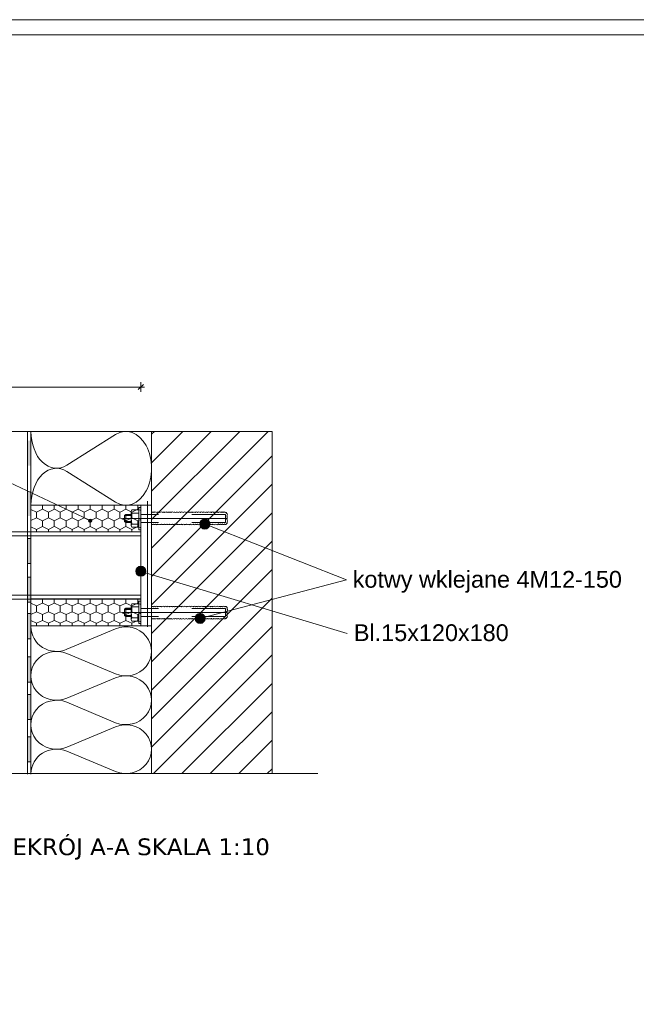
# Model space of a CAD drawing. Extents: x 5465377 to 5465550, y 5925276 to 5925338.
# Tile 126 of 182: x 5465437.52 to 5465439.36, y 5925320.52 to 5925323.46. Entities that reach past the tile are written whole.
import ezdxf

# ---------------------------------------------------------------- set-up
doc = ezdxf.new("R2010")
doc.units = 0
doc.header["$MEASUREMENT"] = 0
for name, pattern in [('_DASHED', [1128.888893, 564.444447, -564.444447]), ('ACAD_ISO10W100', [18, 12, -3, 0, -3]), ('Dashed', [0.1, 0.05, -0.05])]:
    doc.linetypes.add(name, pattern=pattern)
for name, color, linetype, lineweight in [('_ARCH_Projekt_Nr_pióra__141_Nr_Pióra__1', 7, 'Continuous', 13), ('_ARCH_Projekt_Nr_pióra__141_Nr_Pióra__141', 7, 'Continuous', 0), ('_ARCH_Projekt_Nr_pióra__141_Nr_Pióra__142', 7, 'Continuous', 18), ('_ARCH_Projekt_Nr_pióra__141_Nr_Pióra__7', 7, 'Continuous', 35), ('_ARCH_Projekt_Nr_pióra__1_Nr_Pióra__141', 7, 'Continuous', 0), ('_Arch_rynny_Nr_pióra__141_Nr_Pióra__141', 7, 'Continuous', 0), ('_cienka_Nr_pióra__141_Nr_Pióra__141', 7, 'Continuous', 0), ('_cienka_Nr_pióra__167_Nr_Pióra__141', 7, 'Continuous', 0), ('_Elektryka_mapa_opis_Nr_pióra__141_Nr_Pióra__141', 7, 'Continuous', 0), ('_odnośnik_Nr_pióra__141_Nr_Pióra__141', 7, 'Continuous', 0), ('_odnośnik_Nr_pióra__254_Nr_Pióra__141', 7, 'Continuous', 0), ('_przerywana_Nr_pióra__141_Nr_Pióra__141', 7, 'Continuous', 0), ('_przerywana_Nr_pióra__254_Nr_Pióra__141', 7, 'Continuous', 0), ('_stal_Nr_pióra__141_Nr_Pióra__141', 7, 'Continuous', 0), ('Opisy - Etykiety_Nr_pióra__141_Nr_Pióra__141', 7, 'Continuous', 0), ('Opisy - Etykiety_Nr_pióra__1_Nr_Pióra__141', 7, 'Continuous', 0), ('Opisy - Etykiety_Nr_Pióra__7', 7, 'Continuous', 35), ('Opisy - Etykiety_Nr_pióra__7_Nr_Pióra__7', 7, 'Continuous', 35), ('tabelki_Nr_pióra__7_Nr_pióra__141_Nr_Pióra__7', 7, 'Continuous', 35), ('WM_Nr_pióra__141_Nr_Pióra__141', 7, 'Continuous', 0), ('Wymiarowanie - Ogolne_Nr_Pióra__141', 7, 'Continuous', 0), ('zzz_elewacje_Nr_pióra__141_Nr_Pióra__141', 7, 'Continuous', 0)]:
    doc.layers.add(name, color=color, linetype=linetype, lineweight=lineweight)
doc.layers.add('Wymiarowanie - Ogolne', color=7, linetype='Continuous')
doc.styles.add('GENERATED_STYLE_1', font='arial.ttf')
doc.styles.add('GENERATED_STYLE_4', font='arial.ttf')
doc.styles.add('GENERATED_STYLE_5', font='txt')
doc.styles.add('GENERATED_STYLE_6', font='verdana.ttf')
doc.dimstyles.new('GENERATED_STYLE__6', dxfattribs={"dimtxt": 0.025, "dimasz": 0.01444, "dimexe": 0.18, "dimexo": 0, "dimgap": 0.09, "dimtad": 1, "dimtih": 1, "dimtoh": 1, "dimdec": 0, "dimlfac": 100, "dimzin": 0, "dimdsep": 46, "dimtxsty": 'GENERATED_STYLE_5', "dimblk": 'ARROWHEAD_6', "dimblk1": 'ARROWHEAD_6', "dimblk2": 'ARROWHEAD_6', "dimcen": 0.09, "dimclrd": 256, "dimclre": 256, "dimclrt": 256, "dimazin": 0, "dimtfac": 1, "dimtdec": 4, "dimtmove": 0, "dimatfit": 3, "dimfxl": 0, "dimtolj": 1, "dimtzin": 0, "dimarcsym": 0})

# ---------------------------------------------------------------- blocks, each defined once
blk = doc.blocks.new('*D461', base_point=(5464021.3307, 5925651.4736))
at = {"layer": 'Wymiarowanie - Ogolne_Nr_Pióra__141', "linetype": 'Continuous'}
for p, q in [((5465434.8911, 5925322.3616), (5465434.9025, 5925322.3616)), ((5465434.9101, 5925322.3692), (5465434.8949, 5925322.354)), ((5465434.9025, 5925322.3474), (5465434.9025, 5925322.3759)), ((5465434.9025, 5925322.3616), (5465437.8776, 5925322.3616)), ((5465437.87, 5925322.354), (5465437.8852, 5925322.3692)), ((5465437.8776, 5925322.3474), (5465437.8776, 5925322.3759)), ((5465437.8776, 5925322.3616), (5465437.889, 5925322.3616))]:
    blk.add_line(p, q, dxfattribs=at)
at = {"layer": 'Wymiarowanie - Ogolne_Nr_Pióra__141', "insert": (5465436.3616, 5925322.3916), "char_height": 0.025, "attachment_point": 1, "style": 'GENERATED_STYLE_4'}
blk.add_mtext('{142}', dxfattribs=at)
blk = doc.blocks.new('ARROWHEAD_6')
at = {"linetype": 'Continuous'}
for p, q in [((0, 0), (-1, 0)), ((-0.5, -0.5), (0.5, 0.5))]:
    blk.add_line(p, q, dxfattribs=at)

msp = doc.modelspace()

# ---------------------------------------------------------------- hatches: boundary and pattern name
at = {"layer": '_ARCH_Projekt_Nr_pióra__141_Nr_Pióra__1', "linetype": 'Continuous'}
h = msp.add_hatch(dxfattribs=at)
h.set_pattern_fill('_common_brick_kopia__2_', color=256, style=0, pattern_type=2)
h.set_pattern_definition([(45.000001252, (5664495.46627, 6140137.54822), (-0.042426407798, 0.042426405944), [])])
h.paths.add_polyline_path([(5465437.9096, 5925321.2084), (5465438.2696, 5925321.2084), (5465438.2696, 5925321.8694), (5465438.2696, 5925322.2294), (5465437.9096, 5925322.2294)], flags=0)
at = {"layer": '_ARCH_Projekt_Nr_pióra__141_Nr_Pióra__7', "linetype": 'Continuous'}
for points in [[(5465437.5496, 5925322.2019), (5465437.5396, 5925322.2019), (5465437.5396, 5925322.127), (5465437.5496, 5925322.127)], [(5465437.5496, 5925322.052), (5465437.5396, 5925322.052), (5465437.5396, 5925321.9771), (5465437.5496, 5925321.9771)], [(5465437.5496, 5925321.91), (5465437.5396, 5925321.91), (5465437.5396, 5925321.8351), (5465437.5496, 5925321.8351)], [(5465437.5496, 5925321.7945), (5465437.5396, 5925321.7945), (5465437.5396, 5925321.7196), (5465437.5496, 5925321.7196)], [(5465437.5496, 5925321.6858), (5465437.5396, 5925321.6858), (5465437.5396, 5925321.6109), (5465437.5496, 5925321.6109)], [(5465437.5496, 5925321.5564), (5465437.5396, 5925321.5564), (5465437.5396, 5925321.4815), (5465437.5496, 5925321.4815)], [(5465437.5496, 5925321.4447), (5465437.5396, 5925321.4447), (5465437.5396, 5925321.3698), (5465437.5496, 5925321.3698)], [(5465437.5496, 5925321.3183), (5465437.5396, 5925321.3183), (5465437.5396, 5925321.2434), (5465437.5496, 5925321.2434)]]:
    msp.add_hatch(color=256, dxfattribs=at).paths.add_polyline_path(points, flags=0)
at = {"layer": '_Elektryka_mapa_opis_Nr_pióra__141_Nr_Pióra__141', "linetype": 'Continuous'}
h = msp.add_hatch(dxfattribs=at)
h.set_pattern_fill('Styropian2', color=256, style=0, pattern_type=2)
h.set_pattern_definition([(90, (5465437.58387, 5925321.99735), (-0.0356325, 0), [0.0172927, -0.0345854]), (90, (5465437.566053, 5925322.02329), (-0.0356325, 0), [0.0172927, -0.0345854]), (154.112, (5465437.58387, 5925322.014643), (0.0178162, 0.025939), [0.0198035, -0.039607]), (154.112, (5465437.548236, 5925322.014643), (0.0178162, 0.025939), [0.0198035, -0.039607]), (-154.112, (5465437.58387, 5925321.99735), (-0.0178162, 0.025939), [0.0198035, -0.039607]), (-154.112, (5465437.548236, 5925321.99735), (-0.0178162, 0.025939), [0.0198035, -0.039607])])
h.paths.add_polyline_path([(5465437.5496, 5925322.0095), (5465437.5496, 5925321.9295), (5465437.8776, 5925321.9295), (5465437.8776, 5925322.0095)], flags=0)
h = msp.add_hatch(dxfattribs=at)
h.set_pattern_fill('Styropian2', color=256, style=0, pattern_type=2)
h.set_pattern_definition([(90, (5465437.58387, 5925321.71735), (-0.0356325, 0), [0.0172927, -0.0345854]), (90, (5465437.566053, 5925321.74329), (-0.0356325, 0), [0.0172927, -0.0345854]), (154.112, (5465437.58387, 5925321.734644), (0.0178162, 0.025939), [0.0198035, -0.039607]), (154.112, (5465437.548236, 5925321.734644), (0.0178162, 0.025939), [0.0198035, -0.039607]), (-154.112, (5465437.58387, 5925321.71735), (-0.0178162, 0.025939), [0.0198035, -0.039607]), (-154.112, (5465437.548236, 5925321.71735), (-0.0178162, 0.025939), [0.0198035, -0.039607])])
h.paths.add_polyline_path([(5465437.5496, 5925321.7295), (5465437.5496, 5925321.6495), (5465437.8776, 5925321.6495), (5465437.8776, 5925321.7295)], flags=0)
at = {"layer": 'Opisy - Etykiety_Nr_Pióra__7', "linetype": 'Continuous'}
for points in [[(5465437.7316, 5925321.9631), (5465437.7312, 5925321.965), (5465437.7301, 5925321.9666), (5465437.7285, 5925321.9677), (5465437.7266, 5925321.9681), (5465437.7246, 5925321.9677), (5465437.723, 5925321.9666), (5465437.7219, 5925321.965), (5465437.7216, 5925321.9631), (5465437.7219, 5925321.9612), (5465437.723, 5925321.9595), (5465437.7246, 5925321.9585), (5465437.7266, 5925321.9581), (5465437.7285, 5925321.9585), (5465437.7301, 5925321.9595), (5465437.7312, 5925321.9612)], [(5465438.0836, 5925321.953), (5465438.0824, 5925321.9588), (5465438.0792, 5925321.9636), (5465438.0743, 5925321.9669), (5465438.0686, 5925321.968), (5465438.0628, 5925321.9669), (5465438.058, 5925321.9636), (5465438.0547, 5925321.9588), (5465438.0536, 5925321.953), (5465438.0547, 5925321.9473), (5465438.058, 5925321.9424), (5465438.0628, 5925321.9392), (5465438.0686, 5925321.938), (5465438.0743, 5925321.9392), (5465438.0792, 5925321.9424), (5465438.0824, 5925321.9473)], [(5465438.0836, 5925321.953), (5465438.0824, 5925321.9588), (5465438.0792, 5925321.9636), (5465438.0743, 5925321.9669), (5465438.0686, 5925321.968), (5465438.0628, 5925321.9669), (5465438.058, 5925321.9636), (5465438.0547, 5925321.9588), (5465438.0536, 5925321.953), (5465438.0547, 5925321.9473), (5465438.058, 5925321.9424), (5465438.0628, 5925321.9392), (5465438.0686, 5925321.938), (5465438.0743, 5925321.9392), (5465438.0792, 5925321.9424), (5465438.0824, 5925321.9473)], [(5465437.8926, 5925321.8121), (5465437.8915, 5925321.8178), (5465437.8882, 5925321.8227), (5465437.8834, 5925321.8259), (5465437.8776, 5925321.8271), (5465437.8719, 5925321.8259), (5465437.867, 5925321.8227), (5465437.8638, 5925321.8178), (5465437.8626, 5925321.8121), (5465437.8638, 5925321.8063), (5465437.867, 5925321.8015), (5465437.8719, 5925321.7982), (5465437.8776, 5925321.7971), (5465437.8834, 5925321.7982), (5465437.8882, 5925321.8015), (5465437.8915, 5925321.8063)], [(5465437.8926, 5925321.8121), (5465437.8915, 5925321.8178), (5465437.8882, 5925321.8227), (5465437.8834, 5925321.8259), (5465437.8776, 5925321.8271), (5465437.8719, 5925321.8259), (5465437.867, 5925321.8227), (5465437.8638, 5925321.8178), (5465437.8626, 5925321.8121), (5465437.8638, 5925321.8063), (5465437.867, 5925321.8015), (5465437.8719, 5925321.7982), (5465437.8776, 5925321.7971), (5465437.8834, 5925321.7982), (5465437.8882, 5925321.8015), (5465437.8915, 5925321.8063)], [(5465438.0695, 5925321.6716), (5465438.0683, 5925321.6774), (5465438.0651, 5925321.6822), (5465438.0602, 5925321.6855), (5465438.0545, 5925321.6866), (5465438.0487, 5925321.6855), (5465438.0439, 5925321.6822), (5465438.0406, 5925321.6774), (5465438.0395, 5925321.6716), (5465438.0406, 5925321.6659), (5465438.0439, 5925321.661), (5465438.0487, 5925321.6578), (5465438.0545, 5925321.6566), (5465438.0602, 5925321.6578), (5465438.0651, 5925321.661), (5465438.0683, 5925321.6659)], [(5465438.0695, 5925321.6716), (5465438.0683, 5925321.6774), (5465438.0651, 5925321.6822), (5465438.0602, 5925321.6855), (5465438.0545, 5925321.6866), (5465438.0487, 5925321.6855), (5465438.0439, 5925321.6822), (5465438.0406, 5925321.6774), (5465438.0395, 5925321.6716), (5465438.0406, 5925321.6659), (5465438.0439, 5925321.661), (5465438.0487, 5925321.6578), (5465438.0545, 5925321.6566), (5465438.0602, 5925321.6578), (5465438.0651, 5925321.661), (5465438.0683, 5925321.6659)]]:
    msp.add_hatch(color=256, dxfattribs=at).paths.add_polyline_path(points, flags=0)

# ---------------------------------------------------------------- linework, layer by layer
at = {"layer": '_ARCH_Projekt_Nr_pióra__141_Nr_Pióra__141', "linetype": 'Continuous', "flags": 128}
for points in [[(5465437.5496, 5925321.91), (5465437.5496, 5925321.8351), (5465437.5396, 5925321.8351), (5465437.5396, 5925321.91)], [(5465437.5496, 5925321.7945), (5465437.5496, 5925321.7196), (5465437.5396, 5925321.7196), (5465437.5396, 5925321.7945)], [(5465437.5496, 5925321.6858), (5465437.5496, 5925321.6109), (5465437.5396, 5925321.6109), (5465437.5396, 5925321.6858)], [(5465437.5496, 5925321.5564), (5465437.5496, 5925321.4815), (5465437.5396, 5925321.4815), (5465437.5396, 5925321.5564)], [(5465437.5496, 5925321.4447), (5465437.5496, 5925321.3698), (5465437.5396, 5925321.3698), (5465437.5396, 5925321.4447)], [(5465437.5496, 5925321.3183), (5465437.5496, 5925321.2434), (5465437.5396, 5925321.2434), (5465437.5396, 5925321.3183)]]:
    msp.add_lwpolyline(points, close=True, dxfattribs=at)
at = {"layer": '_ARCH_Projekt_Nr_pióra__141_Nr_Pióra__142', "linetype": 'Continuous', "flags": 128}
msp.add_lwpolyline([(5465437.9096, 5925321.2084), (5465438.2696, 5925321.2084), (5465438.2696, 5925321.8694), (5465438.2696, 5925322.2294), (5465437.9096, 5925322.2294)], close=True, dxfattribs=at)
at = {"layer": '_ARCH_Projekt_Nr_pióra__1_Nr_Pióra__141', "linetype": 'Continuous', "flags": 128}
msp.add_lwpolyline([(5465437.9096, 5925321.2084), (5465438.2696, 5925321.2084), (5465438.2696, 5925321.8694), (5465438.2696, 5925322.2294), (5465437.9096, 5925322.2294)], close=True, dxfattribs=at)
at = {"layer": '_Arch_rynny_Nr_pióra__141_Nr_Pióra__141', "linetype": 'Continuous'}
for p, q in [((5465437.8023, 5925322.2201), (5465437.6569, 5925322.1286)), ((5465437.6569, 5925322.1102), (5465437.8023, 5925322.0187)), ((5465437.8023, 5925321.6401), (5465437.6569, 5925321.5794)), ((5465437.6569, 5925321.5671), (5465437.8023, 5925321.5064)), ((5465437.8023, 5925321.4941), (5465437.6569, 5925321.4334)), ((5465437.6569, 5925321.4212), (5465437.8023, 5925321.3604)), ((5465437.8023, 5925321.3482), (5465437.6569, 5925321.2875)), ((5465437.6569, 5925321.2752), (5465437.8023, 5925321.2145))]:
    msp.add_line(p, q, dxfattribs=at)
for centre, major_axis, ratio, start_param, end_param in [((5465437.8331, 5925322.1194), (0, 0.11), 0.696302, 2.728799, 6.695979), ((5465437.6262, 5925322.2294), (0, 0.11), 0.696302, 1.570796, 3.554386), ((5465437.6262, 5925322.0095), (0, 0.11), 0.696302, 5.870393, 7.853982), ((5465437.6262, 5925321.6462), (-0.0766, 0), 0.953066, 0, 1.98359), ((5465437.8331, 5925321.5732), (-0.0766, 0), 0.953066, 1.158003, 5.125182), ((5465437.6262, 5925321.5003), (-0.0766, 0), 0.953066, 4.299596, 8.266775), ((5465437.8331, 5925321.4273), (-0.0766, 0), 0.953066, 1.158003, 5.125182), ((5465437.6262, 5925321.3543), (-0.0766, 0), 0.953066, 4.299596, 8.266775), ((5465437.8331, 5925321.2813), (-0.0766, 0), 0.953066, 1.158003, 5.125182), ((5465437.6262, 5925321.2084), (-0.0766, 0), 0.953066, 4.299596, 6.283185)]:
    msp.add_ellipse(centre, major_axis=major_axis, ratio=ratio, start_param=start_param, end_param=end_param, dxfattribs=at)
at = {"layer": '_cienka_Nr_pióra__141_Nr_Pióra__141', "linetype": 'Continuous'}
for p, q in [((5465437.4796, 5925322.2294), (5465437.9096, 5925322.2294)), ((5465437.9096, 5925321.4294), (5465437.9096, 5925321.2084))]:
    msp.add_line(p, q, dxfattribs=at)
at = {"layer": '_cienka_Nr_pióra__141_Nr_Pióra__141', "linetype": '_DASHED'}
msp.add_line((5465438.4062, 5925321.2084), (5465437.3024, 5925321.2084), dxfattribs=at)
at = {"layer": '_cienka_Nr_pióra__167_Nr_Pióra__141', "linetype": 'Continuous'}
for p, q in [((5465437.5496, 5925322.2294), (5465437.5496, 5925321.9294)), ((5465437.8976, 5925322.021), (5465437.8976, 5925321.6462)), ((5465437.5496, 5925321.7295), (5465437.5496, 5925321.2084))]:
    msp.add_line(p, q, dxfattribs=at)
at = {"layer": '_Elektryka_mapa_opis_Nr_pióra__141_Nr_Pióra__141', "linetype": 'Continuous', "flags": 128}
for points in [[(5465437.5496, 5925322.0095), (5465437.8776, 5925322.0095), (5465437.8776, 5925321.9295), (5465437.5496, 5925321.9295)], [(5465437.5496, 5925321.7295), (5465437.8776, 5925321.7295), (5465437.8776, 5925321.6495), (5465437.5496, 5925321.6495)]]:
    msp.add_lwpolyline(points, close=True, dxfattribs=at)
at = {"layer": '_odnośnik_Nr_pióra__141_Nr_Pióra__141', "linetype": 'Continuous'}
for p, q in [((5465437.8328, 5925321.9814), (5465437.8291, 5925321.9784)), ((5465437.8291, 5925321.9784), (5465437.8291, 5925321.9604)), ((5465437.8291, 5925321.9784), (5465437.849, 5925321.9784)), ((5465437.8328, 5925321.9814), (5465437.8328, 5925321.9574)), ((5465437.8328, 5925321.9814), (5465437.849, 5925321.9814)), ((5465437.849, 5925321.9908), (5465437.849, 5925321.9481)), ((5465437.8511, 5925321.9953), (5465437.8715, 5925321.9953)), ((5465437.8715, 5925321.986), (5465437.8511, 5925321.986)), ((5465437.8328, 5925321.9574), (5465437.8291, 5925321.9604)), ((5465437.8291, 5925321.9604), (5465437.849, 5925321.9604)), ((5465437.8328, 5925321.9574), (5465437.849, 5925321.9574)), ((5465437.8714, 5925321.9529), (5465437.8511, 5925321.9529)), ((5465437.8511, 5925321.9436), (5465437.8714, 5925321.9436)), ((5465437.849, 5925321.6681), (5465437.849, 5925321.7108)), ((5465437.8511, 5925321.7153), (5465437.8714, 5925321.7153)), ((5465437.8714, 5925321.706), (5465437.8511, 5925321.706)), ((5465437.8328, 5925321.7015), (5465437.8291, 5925321.6985)), ((5465437.8291, 5925321.6805), (5465437.8291, 5925321.6985)), ((5465437.8291, 5925321.6985), (5465437.849, 5925321.6985)), ((5465437.8328, 5925321.6775), (5465437.8291, 5925321.6805)), ((5465437.8291, 5925321.6805), (5465437.849, 5925321.6805)), ((5465437.8328, 5925321.6775), (5465437.8328, 5925321.7015)), ((5465437.8328, 5925321.7015), (5465437.849, 5925321.7015)), ((5465437.8328, 5925321.6775), (5465437.849, 5925321.6775)), ((5465437.8715, 5925321.6729), (5465437.8511, 5925321.6729)), ((5465437.8511, 5925321.6636), (5465437.8715, 5925321.6636))]:
    msp.add_line(p, q, dxfattribs=at)
at = {"layer": '_odnośnik_Nr_pióra__141_Nr_Pióra__141', "linetype": 'Dashed'}
for p, q in [((5465438.13, 5925321.9814), (5465437.8777, 5925321.9814)), ((5465438.13, 5925321.9814), (5465438.13, 5925321.9574)), ((5465438.13, 5925321.9574), (5465437.8777, 5925321.9574)), ((5465438.13, 5925321.7015), (5465437.8777, 5925321.7015)), ((5465438.13, 5925321.6775), (5465437.8777, 5925321.6775)), ((5465438.13, 5925321.6775), (5465438.13, 5925321.7015))]:
    msp.add_line(p, q, dxfattribs=at)
at = {"layer": '_odnośnik_Nr_pióra__141_Nr_Pióra__141', "linetype": 'Continuous', "flags": 128}
for points in [[(5465437.8715, 5925322.0028), (5465437.8715, 5925321.9361), (5465437.8776, 5925321.9361), (5465437.8776, 5925322.0028)], [(5465437.8715, 5925321.6561), (5465437.8715, 5925321.7228), (5465437.8776, 5925321.7228), (5465437.8776, 5925321.6561)]]:
    msp.add_lwpolyline(points, close=True, dxfattribs=at)
for points in [[(5465437.9096, 5925321.9523, 0.434465), (5465437.9151, 5925321.953, 0.520567), (5465437.9218, 5925321.953, 0.520567), (5465437.9289, 5925321.953, 0.520567), (5465437.9343, 5925321.953, 0.520567), (5465437.9395, 5925321.953, 0.402295), (5465437.9483, 5925321.953, 0.520567), (5465437.9552, 5925321.953, 0.520567), (5465437.9619, 5925321.953, 0.520567), (5465437.967, 5925321.953, 0.520567), (5465437.9726, 5925321.953, 0.520567), (5465437.9784, 5925321.953, 0.390562), (5465437.9864, 5925321.953, 0.520567), (5465437.9915, 5925321.953, 0.520567), (5465437.9977, 5925321.953, 0.520567), (5465438.0048, 5925321.953, 0.405368), (5465438.0139, 5925321.953, 0.520567), (5465438.019, 5925321.953, 0.520567), (5465438.026, 5925321.953, 0.520567), (5465438.0335, 5925321.953, 0.520567), (5465438.0412, 5925321.953, 0.520567), (5465438.0473, 5925321.953, 0.520567), (5465438.0551, 5925321.953, 0.520567), (5465438.0625, 5925321.953, 0.520567), (5465438.0686, 5925321.953, 0.520567), (5465438.0743, 5925321.953, 0.520567), (5465438.0795, 5925321.953, 0.520567), (5465438.0868, 5925321.953, 0.520567), (5465438.0929, 5925321.953, 0.520567), (5465438.1002, 5925321.953, 0.414373), (5465438.11, 5925321.9532, 0.520567), (5465438.1155, 5925321.9532, 0.520567), (5465438.121, 5925321.9532, 0.520567), (5465438.1283, 5925321.9532, 0.520567), (5465438.1338, 5925321.9532, 0.537126), (5465438.1342, 5925321.9585, 0.520567), (5465438.1342, 5925321.9665, 0.520567), (5465438.1342, 5925321.9717, 0.520567), (5465438.1342, 5925321.9778, 0.508103), (5465438.1342, 5925321.9849, 0.520567), (5465438.13, 5925321.9875, 0.520567), (5465438.1238, 5925321.9875, 0.520567), (5465438.1177, 5925321.9875, 0.520567), (5465438.1099, 5925321.9875, 0.520567), (5465438.1041, 5925321.9875, 0.391415), (5465438.096, 5925321.9873, 0.520567), (5465438.0884, 5925321.9873, 0.520567), (5465438.0831, 5925321.9873, 0.520567), (5465438.0763, 5925321.9873, 0.520567), (5465438.0698, 5925321.9873, 0.520567), (5465438.0623, 5925321.9873, 0.520567), (5465438.0545, 5925321.9873, 0.520567), (5465438.0472, 5925321.9873, 0.520567), (5465438.0395, 5925321.9873, 0.520567), (5465438.0331, 5925321.9873, 0.520567), (5465438.0266, 5925321.9873, 0.520567), (5465438.0206, 5925321.9873, 0.520567), (5465438.0133, 5925321.9873, 0.409157), (5465438.004, 5925321.9873, 0.520567), (5465437.9964, 5925321.9873, 0.520567), (5465437.9891, 5925321.9873, 0.39645), (5465437.9807, 5925321.9873, 0.520567), (5465437.9753, 5925321.9873, 0.520567), (5465437.9681, 5925321.9873, 0.520567), (5465437.9621, 5925321.9873, 0.520567), (5465437.9566, 5925321.9873, 0.520567), (5465437.9498, 5925321.9873, 0.520567), (5465437.9433, 5925321.9873, 0.401147), (5465437.9345, 5925321.9873, 0.520567), (5465437.9286, 5925321.9873, 0.520567), (5465437.9233, 5925321.9873, 0.520567), (5465437.9165, 5925321.9873, 0.520567), (5465437.9105, 5925321.9873, 0.097834), (5465437.9096, 5925321.9881)], [(5465437.9096, 5925321.7066, -0.434465), (5465437.9151, 5925321.7059, -0.520567), (5465437.9218, 5925321.7059, -0.520567), (5465437.9289, 5925321.7059, -0.520567), (5465437.9343, 5925321.7059, -0.520567), (5465437.9395, 5925321.7059, -0.402295), (5465437.9483, 5925321.7059, -0.520567), (5465437.9552, 5925321.7059, -0.520567), (5465437.9619, 5925321.7059, -0.520567), (5465437.967, 5925321.7059, -0.520567), (5465437.9726, 5925321.7059, -0.520567), (5465437.9784, 5925321.7059, -0.390562), (5465437.9864, 5925321.7059, -0.520567), (5465437.9915, 5925321.7059, -0.520567), (5465437.9977, 5925321.7059, -0.520567), (5465438.0048, 5925321.7059, -0.405368), (5465438.0139, 5925321.7059, -0.520567), (5465438.019, 5925321.7059, -0.520567), (5465438.026, 5925321.7059, -0.520567), (5465438.0335, 5925321.7059, -0.520567), (5465438.0412, 5925321.7059, -0.520567), (5465438.0473, 5925321.7059, -0.520567), (5465438.0551, 5925321.7059, -0.520567), (5465438.0625, 5925321.7059, -0.520567), (5465438.0686, 5925321.7059, -0.520567), (5465438.0743, 5925321.7059, -0.520567), (5465438.0795, 5925321.7059, -0.520567), (5465438.0868, 5925321.7059, -0.520567), (5465438.0929, 5925321.7059, -0.520567), (5465438.1002, 5925321.7059, -0.414373), (5465438.11, 5925321.7057, -0.520567), (5465438.1155, 5925321.7057, -0.520567), (5465438.121, 5925321.7057, -0.520567), (5465438.1283, 5925321.7057, -0.520567), (5465438.1338, 5925321.7057, -0.537126), (5465438.1342, 5925321.7004, -0.520567), (5465438.1342, 5925321.6924, -0.520567), (5465438.1342, 5925321.6872, -0.520567), (5465438.1342, 5925321.6811, -0.508103), (5465438.1342, 5925321.674, -0.520567), (5465438.13, 5925321.6714, -0.520567), (5465438.1238, 5925321.6714, -0.520567), (5465438.1177, 5925321.6714, -0.520567), (5465438.1099, 5925321.6714, -0.520567), (5465438.1041, 5925321.6714, -0.391415), (5465438.096, 5925321.6716, -0.520567), (5465438.0884, 5925321.6716, -0.520567), (5465438.0831, 5925321.6716, -0.520567), (5465438.0763, 5925321.6716, -0.520567), (5465438.0698, 5925321.6716, -0.520567), (5465438.0623, 5925321.6716, -0.520567), (5465438.0545, 5925321.6716, -0.520567), (5465438.0472, 5925321.6716, -0.520567), (5465438.0395, 5925321.6716, -0.520567), (5465438.0331, 5925321.6716, -0.520567), (5465438.0266, 5925321.6716, -0.520567), (5465438.0206, 5925321.6716, -0.520567), (5465438.0133, 5925321.6716, -0.409157), (5465438.004, 5925321.6716, -0.520567), (5465437.9964, 5925321.6716, -0.520567), (5465437.9891, 5925321.6716, -0.39645), (5465437.9807, 5925321.6716, -0.520567), (5465437.9753, 5925321.6716, -0.520567), (5465437.9681, 5925321.6716, -0.520567), (5465437.9621, 5925321.6716, -0.520567), (5465437.9566, 5925321.6716, -0.520567), (5465437.9498, 5925321.6716, -0.520567), (5465437.9433, 5925321.6716, -0.401147), (5465437.9345, 5925321.6716, -0.520567), (5465437.9286, 5925321.6716, -0.520567), (5465437.9233, 5925321.6716, -0.520567), (5465437.9165, 5925321.6716, -0.520567), (5465437.9105, 5925321.6716, -0.097834), (5465437.9096, 5925321.6708)]]:
    msp.add_lwpolyline(points, format="xyb", dxfattribs=at)
at = {"layer": '_odnośnik_Nr_pióra__141_Nr_Pióra__141', "linetype": 'Continuous'}
for centre, radius, start, end in [((5465437.855, 5925321.9907), 0.00608, 130.3106, 229.6894), ((5465437.9144, 5925321.9694), 0.0654, 165.3162, 194.6706), ((5465437.855, 5925321.9482), 0.00608, 130.3106, 229.6894), ((5465437.855, 5925321.7107), 0.00608, 130.3106, 229.6894), ((5465437.9144, 5925321.6895), 0.0654, 165.3294, 194.6838), ((5465437.855, 5925321.6682), 0.00608, 130.3106, 229.6894)]:
    msp.add_arc(centre, radius, start, end, dxfattribs=at)
at = {"layer": '_odnośnik_Nr_pióra__254_Nr_Pióra__141', "linetype": 'Continuous'}
for p, q in [((5465437.8328, 5925321.9814), (5465437.8291, 5925321.9784)), ((5465437.8291, 5925321.9784), (5465437.849, 5925321.9784)), ((5465437.8291, 5925321.9784), (5465437.8291, 5925321.9604)), ((5465437.8328, 5925321.9814), (5465437.849, 5925321.9814)), ((5465437.8328, 5925321.9814), (5465437.8328, 5925321.9574)), ((5465437.849, 5925321.9908), (5465437.849, 5925321.9481)), ((5465437.8511, 5925321.9953), (5465437.8715, 5925321.9953)), ((5465437.8715, 5925321.986), (5465437.8511, 5925321.986)), ((5465437.8291, 5925321.9604), (5465437.849, 5925321.9604)), ((5465437.8328, 5925321.9574), (5465437.8291, 5925321.9604)), ((5465437.8328, 5925321.9574), (5465437.849, 5925321.9574)), ((5465437.8714, 5925321.9529), (5465437.8511, 5925321.9529)), ((5465437.8511, 5925321.9436), (5465437.8714, 5925321.9436)), ((5465437.849, 5925321.6681), (5465437.849, 5925321.7108)), ((5465437.8511, 5925321.7153), (5465437.8714, 5925321.7153)), ((5465437.8714, 5925321.706), (5465437.8511, 5925321.706)), ((5465437.8328, 5925321.7016), (5465437.8291, 5925321.6986)), ((5465437.8291, 5925321.6986), (5465437.849, 5925321.6986)), ((5465437.8291, 5925321.6806), (5465437.8291, 5925321.6986)), ((5465437.8291, 5925321.6806), (5465437.849, 5925321.6806)), ((5465437.8328, 5925321.6776), (5465437.8291, 5925321.6806)), ((5465437.8328, 5925321.7016), (5465437.849, 5925321.7016)), ((5465437.8328, 5925321.6776), (5465437.8328, 5925321.7016)), ((5465437.8328, 5925321.6776), (5465437.849, 5925321.6776)), ((5465437.8715, 5925321.6729), (5465437.8511, 5925321.6729)), ((5465437.8511, 5925321.6636), (5465437.8715, 5925321.6636))]:
    msp.add_line(p, q, dxfattribs=at)
at = {"layer": '_odnośnik_Nr_pióra__254_Nr_Pióra__141', "linetype": 'Dashed'}
for p, q in [((5465438.13, 5925321.9814), (5465437.8777, 5925321.9814)), ((5465438.13, 5925321.9814), (5465438.13, 5925321.9574)), ((5465438.13, 5925321.9574), (5465437.8777, 5925321.9574)), ((5465438.13, 5925321.7015), (5465437.8777, 5925321.7015)), ((5465438.13, 5925321.6775), (5465437.8777, 5925321.6775)), ((5465438.13, 5925321.6775), (5465438.13, 5925321.7015))]:
    msp.add_line(p, q, dxfattribs=at)
at = {"layer": '_odnośnik_Nr_pióra__254_Nr_Pióra__141', "linetype": 'Continuous', "flags": 128}
for points in [[(5465437.8715, 5925322.0028), (5465437.8715, 5925321.9361), (5465437.8776, 5925321.9361), (5465437.8776, 5925322.0028)], [(5465437.8715, 5925321.6561), (5465437.8715, 5925321.7228), (5465437.8776, 5925321.7228), (5465437.8776, 5925321.6561)]]:
    msp.add_lwpolyline(points, close=True, dxfattribs=at)
for points in [[(5465437.9096, 5925321.9523, 0.434465), (5465437.9151, 5925321.9531, 0.520567), (5465437.9218, 5925321.9531, 0.520567), (5465437.9289, 5925321.9531, 0.520567), (5465437.9343, 5925321.9531, 0.520567), (5465437.9395, 5925321.9531, 0.402295), (5465437.9483, 5925321.9531, 0.520567), (5465437.9552, 5925321.9531, 0.520567), (5465437.9619, 5925321.9531, 0.520567), (5465437.967, 5925321.9531, 0.520567), (5465437.9726, 5925321.9531, 0.520567), (5465437.9784, 5925321.9531, 0.390562), (5465437.9864, 5925321.9531, 0.520567), (5465437.9915, 5925321.9531, 0.520567), (5465437.9977, 5925321.9531, 0.520567), (5465438.0048, 5925321.9531, 0.405368), (5465438.0139, 5925321.9531, 0.520567), (5465438.019, 5925321.9531, 0.520567), (5465438.026, 5925321.9531, 0.520567), (5465438.0335, 5925321.9531, 0.520567), (5465438.0412, 5925321.9531, 0.520567), (5465438.0473, 5925321.9531, 0.520567), (5465438.0551, 5925321.9531, 0.520567), (5465438.0625, 5925321.9531, 0.520567), (5465438.0686, 5925321.9531, 0.520567), (5465438.0743, 5925321.9531, 0.520567), (5465438.0795, 5925321.9531, 0.520567), (5465438.0868, 5925321.9531, 0.520567), (5465438.0929, 5925321.9531, 0.520567), (5465438.1002, 5925321.9531, 0.414373), (5465438.11, 5925321.9532, 0.520567), (5465438.1155, 5925321.9532, 0.520567), (5465438.121, 5925321.9532, 0.520567), (5465438.1283, 5925321.9532, 0.520567), (5465438.1338, 5925321.9532, 0.537126), (5465438.1342, 5925321.9586, 0.520567), (5465438.1342, 5925321.9666, 0.520567), (5465438.1342, 5925321.9717, 0.520567), (5465438.1342, 5925321.9778, 0.508103), (5465438.1342, 5925321.9849, 0.520567), (5465438.13, 5925321.9875, 0.520567), (5465438.1238, 5925321.9875, 0.520567), (5465438.1177, 5925321.9875, 0.520567), (5465438.1099, 5925321.9875, 0.520567), (5465438.1041, 5925321.9875, 0.391415), (5465438.096, 5925321.9873, 0.520567), (5465438.0884, 5925321.9873, 0.520567), (5465438.0831, 5925321.9873, 0.520567), (5465438.0763, 5925321.9873, 0.520567), (5465438.0698, 5925321.9873, 0.520567), (5465438.0623, 5925321.9873, 0.520567), (5465438.0545, 5925321.9873, 0.520567), (5465438.0472, 5925321.9873, 0.520567), (5465438.0395, 5925321.9873, 0.520567), (5465438.0331, 5925321.9873, 0.520567), (5465438.0266, 5925321.9873, 0.520567), (5465438.0206, 5925321.9873, 0.520567), (5465438.0133, 5925321.9873, 0.409157), (5465438.004, 5925321.9873, 0.520567), (5465437.9964, 5925321.9873, 0.520567), (5465437.9891, 5925321.9873, 0.39645), (5465437.9807, 5925321.9873, 0.520567), (5465437.9753, 5925321.9873, 0.520567), (5465437.9681, 5925321.9873, 0.520567), (5465437.9621, 5925321.9873, 0.520567), (5465437.9566, 5925321.9873, 0.520567), (5465437.9498, 5925321.9873, 0.520567), (5465437.9433, 5925321.9873, 0.401147), (5465437.9345, 5925321.9873, 0.520567), (5465437.9286, 5925321.9873, 0.520567), (5465437.9233, 5925321.9873, 0.520567), (5465437.9165, 5925321.9873, 0.520567), (5465437.9105, 5925321.9873, 0.097834), (5465437.9096, 5925321.9882)], [(5465437.9096, 5925321.7067, -0.434465), (5465437.9151, 5925321.7059, -0.520567), (5465437.9218, 5925321.7059, -0.520567), (5465437.9289, 5925321.7059, -0.520567), (5465437.9343, 5925321.7059, -0.520567), (5465437.9395, 5925321.7059, -0.402295), (5465437.9483, 5925321.7059, -0.520567), (5465437.9552, 5925321.7059, -0.520567), (5465437.9619, 5925321.7059, -0.520567), (5465437.967, 5925321.7059, -0.520567), (5465437.9726, 5925321.7059, -0.520567), (5465437.9784, 5925321.7059, -0.390562), (5465437.9864, 5925321.7059, -0.520567), (5465437.9915, 5925321.7059, -0.520567), (5465437.9977, 5925321.7059, -0.520567), (5465438.0048, 5925321.7059, -0.405368), (5465438.0139, 5925321.7059, -0.520567), (5465438.019, 5925321.7059, -0.520567), (5465438.026, 5925321.7059, -0.520567), (5465438.0335, 5925321.7059, -0.520567), (5465438.0412, 5925321.7059, -0.520567), (5465438.0473, 5925321.7059, -0.520567), (5465438.0551, 5925321.7059, -0.520567), (5465438.0625, 5925321.7059, -0.520567), (5465438.0686, 5925321.7059, -0.520567), (5465438.0743, 5925321.7059, -0.520567), (5465438.0795, 5925321.7059, -0.520567), (5465438.0868, 5925321.7059, -0.520567), (5465438.0929, 5925321.7059, -0.520567), (5465438.1002, 5925321.7059, -0.414373), (5465438.11, 5925321.7057, -0.520567), (5465438.1155, 5925321.7057, -0.520567), (5465438.121, 5925321.7057, -0.520567), (5465438.1283, 5925321.7057, -0.520567), (5465438.1338, 5925321.7057, -0.537126), (5465438.1342, 5925321.7004, -0.520567), (5465438.1342, 5925321.6924, -0.520567), (5465438.1342, 5925321.6872, -0.520567), (5465438.1342, 5925321.6811, -0.508103), (5465438.1342, 5925321.674, -0.520567), (5465438.13, 5925321.6715, -0.520567), (5465438.1238, 5925321.6715, -0.520567), (5465438.1177, 5925321.6715, -0.520567), (5465438.1099, 5925321.6715, -0.520567), (5465438.1041, 5925321.6715, -0.391415), (5465438.096, 5925321.6716, -0.520567), (5465438.0884, 5925321.6716, -0.520567), (5465438.0831, 5925321.6716, -0.520567), (5465438.0763, 5925321.6716, -0.520567), (5465438.0698, 5925321.6716, -0.520567), (5465438.0623, 5925321.6716, -0.520567), (5465438.0545, 5925321.6716, -0.520567), (5465438.0472, 5925321.6716, -0.520567), (5465438.0395, 5925321.6716, -0.520567), (5465438.0331, 5925321.6716, -0.520567), (5465438.0266, 5925321.6716, -0.520567), (5465438.0206, 5925321.6716, -0.520567), (5465438.0133, 5925321.6716, -0.409157), (5465438.004, 5925321.6716, -0.520567), (5465437.9964, 5925321.6716, -0.520567), (5465437.9891, 5925321.6716, -0.39645), (5465437.9807, 5925321.6716, -0.520567), (5465437.9753, 5925321.6716, -0.520567), (5465437.9681, 5925321.6716, -0.520567), (5465437.9621, 5925321.6716, -0.520567), (5465437.9566, 5925321.6716, -0.520567), (5465437.9498, 5925321.6716, -0.520567), (5465437.9433, 5925321.6716, -0.401147), (5465437.9345, 5925321.6716, -0.520567), (5465437.9286, 5925321.6716, -0.520567), (5465437.9233, 5925321.6716, -0.520567), (5465437.9165, 5925321.6716, -0.520567), (5465437.9105, 5925321.6716, -0.097834), (5465437.9096, 5925321.6708)]]:
    msp.add_lwpolyline(points, format="xyb", dxfattribs=at)
at = {"layer": '_odnośnik_Nr_pióra__254_Nr_Pióra__141', "linetype": 'Continuous'}
for centre, radius, start, end in [((5465437.855, 5925321.9907), 0.00608, 130.3106, 229.6894), ((5465437.9144, 5925321.9695), 0.0654, 165.3162, 194.6706), ((5465437.855, 5925321.9483), 0.00608, 130.3106, 229.6894), ((5465437.855, 5925321.7107), 0.00608, 130.3106, 229.6894), ((5465437.9144, 5925321.6895), 0.0654, 165.3294, 194.6838), ((5465437.855, 5925321.6682), 0.00608, 130.3106, 229.6894)]:
    msp.add_arc(centre, radius, start, end, dxfattribs=at)
at = {"layer": '_przerywana_Nr_pióra__141_Nr_Pióra__141', "linetype": 'ACAD_ISO10W100'}
for p, q in [((5465437.8233, 5925321.9693), (5465438.1344, 5925321.9694)), ((5465437.8233, 5925321.6895), (5465438.1344, 5925321.6895))]:
    msp.add_line(p, q, dxfattribs=at)
at = {"layer": '_przerywana_Nr_pióra__254_Nr_Pióra__141', "linetype": 'ACAD_ISO10W100'}
for p, q in [((5465437.8233, 5925321.9694), (5465438.1344, 5925321.9694)), ((5465437.8233, 5925321.6896), (5465438.1344, 5925321.6895))]:
    msp.add_line(p, q, dxfattribs=at)
at = {"layer": '_stal_Nr_pióra__141_Nr_Pióra__141', "linetype": 'Continuous', "flags": 128}
msp.add_lwpolyline([(5465437.9096, 5925322.0095), (5465437.8776, 5925322.0095), (5465437.8776, 5925321.6495), (5465437.9096, 5925321.6495)], close=True, dxfattribs=at)
for points in [[(5465434.9025, 5925321.9294), (5465437.8776, 5925321.9294), (5465437.8776, 5925321.7294), (5465435.0489, 5925321.7294)], [(5465435.0489, 5925321.7408), (5465437.8776, 5925321.7408), (5465437.8776, 5925321.918), (5465434.9025, 5925321.918)], [(5465437.1392, 5925321.9294), (5465437.8776, 5925321.9294), (5465437.8776, 5925321.7294), (5465437.1392, 5925321.7294)], [(5465437.1392, 5925321.7408), (5465437.8776, 5925321.7408), (5465437.8776, 5925321.918), (5465437.1392, 5925321.918)]]:
    msp.add_lwpolyline(points, dxfattribs=at)
at = {"layer": 'Opisy - Etykiety_Nr_pióra__141_Nr_Pióra__141', "linetype": 'Continuous'}
for p, q in [((5465437.1939, 5925322.2145), (5465437.722, 5925321.9652)), ((5465438.4917, 5925321.7864), (5465438.0825, 5925321.9475)), ((5465438.4917, 5925321.7864), (5465438.0825, 5925321.9475)), ((5465438.4938, 5925321.6263), (5465437.892, 5925321.8077)), ((5465438.4938, 5925321.6263), (5465437.892, 5925321.8077)), ((5465438.4917, 5925321.7864), (5465438.069, 5925321.6754)), ((5465438.4917, 5925321.7864), (5465438.069, 5925321.6754))]:
    msp.add_line(p, q, dxfattribs=at)
at = {"layer": 'Opisy - Etykiety_Nr_pióra__1_Nr_Pióra__141', "linetype": 'Continuous'}
for centre, radius in [((5465437.7266, 5925321.9631), 0.005), ((5465438.0686, 5925321.953), 0.015), ((5465438.0686, 5925321.953), 0.015), ((5465437.8776, 5925321.8121), 0.015), ((5465437.8776, 5925321.8121), 0.015), ((5465438.0545, 5925321.6716), 0.015), ((5465438.0545, 5925321.6716), 0.015)]:
    msp.add_circle(centre, radius, dxfattribs=at)
at = {"layer": 'WM_Nr_pióra__141_Nr_Pióra__141', "linetype": 'Continuous'}
for p, q in [((5465437.5396, 5925321.2068), (5465437.5396, 5925322.228)), ((5465437.5496, 5925321.2068), (5465437.5496, 5925322.2294))]:
    msp.add_line(p, q, dxfattribs=at)
at = {"layer": 'zzz_elewacje_Nr_pióra__141_Nr_Pióra__141', "linetype": 'Continuous', "flags": 128}
for points in [[(5465432.6092, 5925323.4578), (5465440.7291, 5925323.4578), (5465440.7291, 5925317.7244), (5465432.6092, 5925317.7244)], [(5465432.9503, 5925323.4122), (5465440.6705, 5925323.4122), (5465440.6705, 5925317.782), (5465432.9503, 5925317.782)]]:
    msp.add_lwpolyline(points, close=True, dxfattribs=at)

# ---------------------------------------------------------------- texts
at = {"layer": 'Opisy - Etykiety_Nr_pióra__7_Nr_Pióra__7', "linetype": 'Continuous', "char_height": 0.05, "attachment_point": 7, "style": 'GENERATED_STYLE_1'}
for s, insert in [('{kotwy wklejane 4M12-150 }', (5465438.51, 5925321.7481)), ('{Bl.15x120x180 }', (5465438.5136, 5925321.6032))]:
    msp.add_mtext(s, dxfattribs=dict(at, insert=insert))
at = {"layer": 'tabelki_Nr_pióra__7_Nr_pióra__141_Nr_Pióra__7', "linetype": 'Continuous', "insert": (5465437.8107, 5925320.9514), "char_height": 0.05, "attachment_point": 8, "style": 'GENERATED_STYLE_6'}
msp.add_mtext('{PRZEKRÓJ A-A SKALA 1:10}', dxfattribs=at)

# ---------------------------------------------------------------- dimensions: what is measured, and where the dimension line sits
at = {"layer": 'Wymiarowanie - Ogolne', "linetype": 'Continuous'}
dim = msp.add_linear_dim(base=(5465434.9025, 5925322.3616), p1=(5465434.9025, 5925321.9294), p2=(5465437.8776, 5925321.918), text='\\A1;142', dimstyle='GENERATED_STYLE__6', dxfattribs=at)
dim.commit()
dim.dimension.update_dxf_attribs({"geometry": '*D461', "text_midpoint": (5465436.39, 5925322.3791)})

doc.saveas('drawing.dxf')
